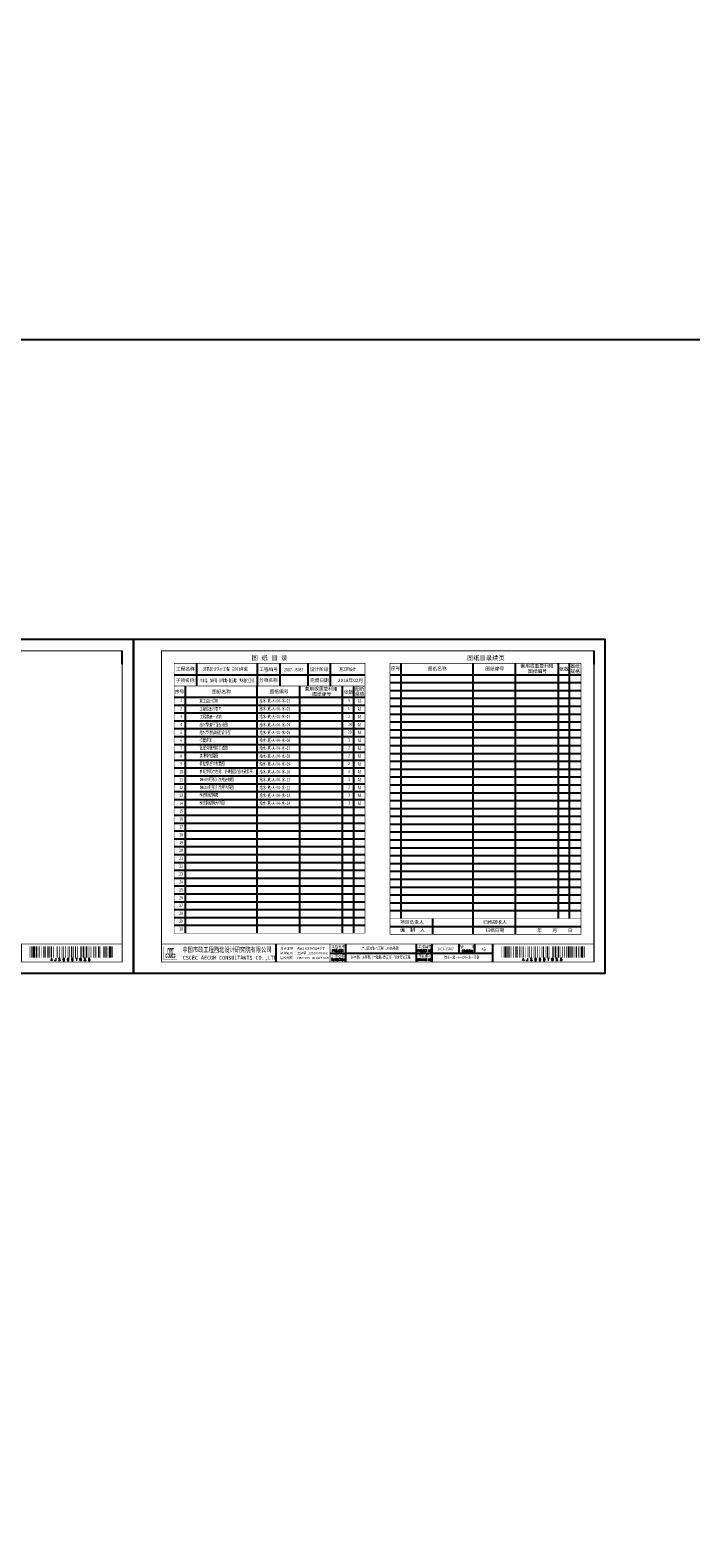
# Model space of a CAD drawing. Extents: x -1663779 to 3198212, y -3115857 to 1746133.
# Tile 3 of 7: x 7246 to 7834, y 4258 to 5600. Entities that reach past the tile are written whole.
import ezdxf
from ezdxf.enums import TextEntityAlignment as Align

# ---------------------------------------------------------------- set-up
doc = ezdxf.new("R2010")
doc.units = 0
doc.layers.get('0').update_dxf_attribs({"linetype": 'CONTINUOUS'})
for name, color, linetype in [('GPSCOMMON', 7, 'CONTINUOUS'), ('PP-COM', 7, 'CONTINUOUS'), ('可编辑', 7, 'CONTINUOUS')]:
    doc.layers.add(name, color=color, linetype=linetype)
doc.styles.get("Standard").update_dxf_attribs({"font": 'rs.shx', "bigfont": 'hztxt.shx'})
doc.styles.add('图签', font='txt', dxfattribs={"width": 0.66})
doc.styles.add('图签 1', font='romanc.shx', dxfattribs={"width": 0.8})
doc.styles.add('宋体', font='txt')

# ---------------------------------------------------------------- blocks, each defined once
blk = doc.blocks.new('*U12')
at = {"linetype": 'Continuous', "ltscale": 0.055}
h = blk.add_hatch(color=5, dxfattribs=at)
h.paths.add_polyline_path([(29.6, 15.4), (29.6, 14.8), (29.1, 14.8), (29.1, 16.5), (29.6, 16.5), (29.6, 15.9), (30, 15.9), (30, 17.5), (28.7, 17.5), (28.7, 13.8), (30, 13.8), (30, 15.4)])
h.paths.add_polyline_path([(30.4, 15.4), (30.4, 13.8), (31.9, 13.8), (31.9, 17.5), (30.8, 17.5), (30.8, 21.4), (31.5, 21.4), (31.5, 19.6), (31.9, 19.6), (31.9, 22.4), (30.4, 22.4), (30.4, 16.5), (31.5, 16.5), (31.5, 14.8), (30.8, 14.8), (30.8, 15.4)])
h.paths.add_polyline_path([(33.3, 17.5), (33.3, 14.8), (32.7, 14.8), (32.7, 21.4), (33.3, 21.4), (33.3, 19.6), (33.7, 19.6), (33.7, 22.4), (32.3, 22.4), (32.3, 13.8), (33.7, 13.8), (33.7, 17.5)])
h.paths.add_polyline_path([(35.7, 22.4), (34.1, 22.4), (34.1, 13.8), (35.7, 13.8), (35.7, 14.8), (34.5, 14.8), (34.5, 16.5), (35.7, 16.5), (35.7, 17.5), (34.5, 17.5), (34.5, 21.4), (35.7, 21.4)])
h.paths.add_polyline_path([(36.9, 15.4), (36.9, 14.8), (36.5, 14.8), (36.5, 16.5), (36.9, 16.5), (36.9, 15.9), (37.3, 15.9), (37.3, 17.5), (36.1, 17.5), (36.1, 13.8), (37.3, 13.8), (37.3, 15.4)])
at = {"color": 5}
blk.add_line((410, 275), (410, 287), dxfattribs=at)
for p, q in [((127, 10), (127, 26)), ((175, 18), (320, 18)), ((189, 10), (189, 26)), ((252, 10), (252, 26)), ((266, 10), (266, 26)), ((290, 18), (290, 26)), ((304, 18), (304, 26)), ((320, 10), (320, 26))]:
    blk.add_line(p, q)
at = {"color": 7}
blk.add_lwpolyline([(0, 0), (420, 0), (420, 297), (0, 297)], close=True, dxfattribs=at)
blk.add_lwpolyline([(410, 10, 1, 1, 0), (410, 287, 0.75, 0.75, 0), (25, 287, 0.75, 0.75, 0), (25, 10, 0.75, 0.75, 0), (410, 10, 0.75, 0.75, 0)], format="xyseb", dxfattribs=at)
at = {"color": 7, "const_width": 0.5}
blk.add_lwpolyline([(410, 26), (410, 10), (25, 10), (25, 26), (410, 26)], dxfattribs=at)
at = {"color": 5, "const_width": 0.129}
blk.add_lwpolyline([(27, 12), (39, 12), (39, 24), (27, 24)], close=True, dxfattribs=at)
for points in [[(175, 10, 0.5, 0.5, 0), (175, 26, 0, 0, 0)], [(320, 10.3, 0.5, 0.5, 0), (320, 26, 0, 0, 0)]]:
    blk.add_lwpolyline(points, format="xyseb")
for points in [[(327.7, 14), (327.7, 24), (328.2, 14), (328.2, 24)], [(328.9, 14), (328.9, 24), (329.4, 14), (329.4, 24)], [(330.1, 14), (330.1, 24), (332.3, 14), (332.3, 24)], [(332.9, 14), (332.9, 24), (334, 14), (334, 24)], [(334.7, 14), (334.7, 24), (335.2, 14), (335.2, 24)], [(335.9, 14), (335.9, 24), (336.4, 14), (336.4, 24)], [(338.2, 14), (338.2, 24), (338.7, 14), (338.7, 24)], [(339.9, 14), (339.9, 24), (341, 14), (341, 24)], [(341.7, 14), (341.7, 24), (342.2, 14), (342.2, 24)], [(343.4, 14), (343.4, 24), (344.5, 14), (344.5, 24)], [(345.2, 14), (345.2, 24), (345.7, 14), (345.7, 24)], [(346.4, 14), (346.4, 24), (347.5, 14), (347.5, 24)], [(348.7, 14), (348.7, 24), (349.2, 14), (349.2, 24)], [(351, 14), (351, 24), (351.5, 14), (351.5, 24)], [(352.2, 14), (352.2, 24), (352.7, 14), (352.7, 24)], [(353.9, 14), (353.9, 24), (354.5, 14), (354.5, 24)], [(356.2, 14), (356.2, 24), (356.8, 14), (356.8, 24)], [(357.4, 14), (357.4, 24), (358, 14), (358, 24)], [(359.2, 14), (359.2, 24), (359.7, 14), (359.7, 24)], [(361.5, 14), (361.5, 24), (362, 14), (362, 24)], [(362.7, 14), (362.7, 24), (363.2, 14), (363.2, 24)], [(364.4, 14), (364.4, 24), (365.5, 14), (365.5, 24)], [(366.2, 14), (366.2, 24), (366.7, 14), (366.7, 24)], [(367.9, 14), (367.9, 24), (369, 14), (369, 24)], [(369.7, 14), (369.7, 24), (370.2, 14), (370.2, 24)], [(372.5, 14), (372.5, 24), (373.1, 14), (373.1, 24)], [(373.7, 14), (373.7, 24), (374.3, 14), (374.3, 24)], [(374.9, 14), (374.9, 24), (376, 14), (376, 24)], [(376.7, 14), (376.7, 24), (377.2, 14), (377.2, 24)], [(377.9, 14), (377.9, 24), (379, 14), (379, 24)], [(380.2, 14), (380.2, 24), (380.7, 14), (380.7, 24)], [(381.9, 14), (381.9, 24), (382.5, 14), (382.5, 24)], [(384.2, 14), (384.2, 24), (384.8, 14), (384.8, 24)], [(385.4, 14), (385.4, 24), (386.5, 14), (386.5, 24)], [(387.2, 14), (387.2, 24), (387.7, 14), (387.7, 24)], [(388.4, 14), (388.4, 24), (390, 14), (390, 24)], [(390.7, 14), (390.7, 24), (391.2, 14), (391.2, 24)], [(393, 14), (393, 24), (393.5, 14), (393.5, 24)], [(394.2, 14), (394.2, 24), (395.3, 14), (395.3, 24)], [(395.9, 14), (395.9, 24), (396.5, 14), (396.5, 24)], [(397.1, 14), (397.1, 24), (397.7, 14), (397.7, 24)], [(398.3, 14), (398.3, 24), (400.5, 14), (400.5, 24)], [(401.2, 14), (401.2, 24), (401.7, 14), (401.7, 24)], [(401.7, 14), (401.7, 24), (401.7, 14), (401.7, 24)], [(401.7, 14), (401.7, 24), (401.7, 14), (401.7, 24)], [(401.7, 14), (401.7, 24), (401.7, 14), (401.7, 24)], [(401.7, 14), (401.7, 24), (401.7, 14), (401.7, 24)], [(401.7, 14), (401.7, 24), (401.7, 14), (401.7, 24)], [(401.7, 14), (401.7, 24), (401.7, 14), (401.7, 24)], [(401.7, 14), (401.7, 24), (401.7, 14), (401.7, 24)], [(401.7, 14), (401.7, 24), (401.7, 14), (401.7, 24)], [(401.7, 14), (401.7, 24), (401.7, 14), (401.7, 24)], [(401.7, 14), (401.7, 24), (401.7, 14), (401.7, 24)], [(401.7, 14), (401.7, 24), (401.7, 14), (401.7, 24)], [(401.7, 14), (401.7, 24), (401.7, 14), (401.7, 24)], [(401.7, 14), (401.7, 24), (401.7, 14), (401.7, 24)], [(401.7, 14), (401.7, 24), (401.7, 14), (401.7, 24)], [(401.7, 14), (401.7, 24), (401.7, 14), (401.7, 24)], [(401.7, 14), (401.7, 24), (401.7, 14), (401.7, 24)], [(401.7, 14), (401.7, 24), (401.7, 14), (401.7, 24)]]:
    blk.add_solid(points)
at = {"color": 7, "linetype": 'Continuous', "style": '图签'}
for s, height, width, p in [('中国市政工程西北设计研究院有限公司', 4.5, 0.74, (43.6, 18.7)), ('CSCEC AECOM CONSULTANTS CO.,LTD', 3.5, 1.03, (43.9, 12)), ('AW162001457', 2, 1.64, (145.7, 21.1)), ('PROPERTY IN COPYRIGHT', 2, 0.85, (145.9, 12.6))]:
    blk.add_text(s, height=height, dxfattribs=dict(at, width=width)).set_placement(p)
for s, p in [('咨询证书', (130.6, 16.9)), ('设计证书', (130.7, 21.1)), ('版权所有', (130.8, 12.7)), ('工咨甲 13320070002', (145.6, 16.9))]:
    blk.add_text(s, height=2, dxfattribs=at).set_placement(p)
at = {"color": 7, "linetype": 'Continuous'}
for s, height, style, width, p in [('子项名称', 2.5, '图签', 0.85, (182, 14.4)), ('工程名称', 2.5, '图签', 0.85, (182.2, 22.4)), ('PROJECT', 2, '图签 1', 0.85, (181.9, 19.1)), ('图纸编号', 2.5, '图签', 0.85, (259.2, 14.2)), ('工程编号', 2.5, '图签', 0.85, (259.4, 22.4)), ('PROJECT NO.', 2, '图签 1', 0.59, (259.4, 19.2)), ('版    本', 2.5, '图签', 0.85, (297.4, 22.3)), ('SUBSECTION', 2, '图签 1', 0.6, (182, 11.1)), ('DRAWING NO.', 2, '图签 1', 0.59, (259.2, 11.1))]:
    blk.add_text(s, height=height, dxfattribs=dict(at, style=style, width=width)).set_placement(p, align=Align.CENTER)
at = {"color": 7, "linetype": 'Continuous', "style": '图签 1'}
blk.add_text('EDITION', height=2, dxfattribs=at).set_placement((297.1, 18.9), align=Align.CENTER)
blk.add_text('A J S 0 0 0 T 9 S 6 ', height=2.5).set_placement((364.7, 13.5), align=Align.TOP_CENTER)
at = {"style": '图签'}
for tag, height, width, p, p2 in [('工程名称-图框', 3, 1.737888, (59, 269.1), (107.2, 269.1)), ('工程编号-图框', 3, 0.802427, (131.6, 268.6), (153.8, 268.6)), ('设计阶段-图框', 3, 0.802427, (179.7, 268.9), (202, 268.9)), ('子项名称-图框', 3, 1.737888, (59, 258.9), (107.2, 258.9)), ('子项名称', 2.5, 4.226601, (190.2, 13), (250.4, 13)), ('工程名称', 2.5, 4.154745, (191.1, 20.9), (250.2, 20.9)), ('工程编号', 2.5, 1.564732, (266.8, 20.5), (289.1, 20.5)), ('图纸编号', 2.5, 3.659373, (266.3, 12.9), (318.3, 12.9)), ('版本', 2.5, 1.989659, (304.8, 20.4), (319, 20.4))]:
    blk.add_attdef(tag, text='', height=height, dxfattribs=dict(at, width=width)).set_placement(p, p2, align=Align.FIT)
blk = doc.blocks.new('*U8')
at = {"linetype": 'Continuous', "ltscale": 0.055}
h = blk.add_hatch(color=5, dxfattribs=at)
h.paths.add_polyline_path([(29.6, 15.4), (29.6, 14.8), (29.1, 14.8), (29.1, 16.5), (29.6, 16.5), (29.6, 15.9), (30, 15.9), (30, 17.5), (28.7, 17.5), (28.7, 13.8), (30, 13.8), (30, 15.4)])
h.paths.add_polyline_path([(30.4, 15.4), (30.4, 13.8), (31.9, 13.8), (31.9, 17.5), (30.8, 17.5), (30.8, 21.4), (31.5, 21.4), (31.5, 19.6), (31.9, 19.6), (31.9, 22.4), (30.4, 22.4), (30.4, 16.5), (31.5, 16.5), (31.5, 14.8), (30.8, 14.8), (30.8, 15.4)])
h.paths.add_polyline_path([(33.3, 17.5), (33.3, 14.8), (32.7, 14.8), (32.7, 21.4), (33.3, 21.4), (33.3, 19.6), (33.7, 19.6), (33.7, 22.4), (32.3, 22.4), (32.3, 13.8), (33.7, 13.8), (33.7, 17.5)])
h.paths.add_polyline_path([(35.7, 22.4), (34.1, 22.4), (34.1, 13.8), (35.7, 13.8), (35.7, 14.8), (34.5, 14.8), (34.5, 16.5), (35.7, 16.5), (35.7, 17.5), (34.5, 17.5), (34.5, 21.4), (35.7, 21.4)])
h.paths.add_polyline_path([(36.9, 15.4), (36.9, 14.8), (36.5, 14.8), (36.5, 16.5), (36.9, 16.5), (36.9, 15.9), (37.3, 15.9), (37.3, 17.5), (36.1, 17.5), (36.1, 13.8), (37.3, 13.8), (37.3, 15.4)])
at = {"color": 5}
blk.add_line((410, 275), (410, 287), dxfattribs=at)
for p, q in [((127, 10), (127, 26)), ((175, 18), (320, 18)), ((189, 10), (189, 26)), ((252, 10), (252, 26)), ((266, 10), (266, 26)), ((290, 18), (290, 26)), ((304, 18), (304, 26)), ((320, 10), (320, 26))]:
    blk.add_line(p, q)
at = {"color": 7}
blk.add_lwpolyline([(0, 0), (420, 0), (420, 297), (0, 297)], close=True, dxfattribs=at)
blk.add_lwpolyline([(410, 10, 1, 1, 0), (410, 287, 0.75, 0.75, 0), (25, 287, 0.75, 0.75, 0), (25, 10, 0.75, 0.75, 0), (410, 10, 0.75, 0.75, 0)], format="xyseb", dxfattribs=at)
at = {"color": 7, "const_width": 0.5}
blk.add_lwpolyline([(410, 26), (410, 10), (25, 10), (25, 26), (410, 26)], dxfattribs=at)
at = {"color": 5, "const_width": 0.129}
blk.add_lwpolyline([(27, 12), (39, 12), (39, 24), (27, 24)], close=True, dxfattribs=at)
for points in [[(175, 10, 0.5, 0.5, 0), (175, 26, 0, 0, 0)], [(320, 10.3, 0.5, 0.5, 0), (320, 26, 0, 0, 0)]]:
    blk.add_lwpolyline(points, format="xyseb")
for points in [[(327.7, 14), (327.7, 24), (328.2, 14), (328.2, 24)], [(328.9, 14), (328.9, 24), (329.4, 14), (329.4, 24)], [(330.1, 14), (330.1, 24), (332.3, 14), (332.3, 24)], [(332.9, 14), (332.9, 24), (334, 14), (334, 24)], [(334.7, 14), (334.7, 24), (335.2, 14), (335.2, 24)], [(335.9, 14), (335.9, 24), (336.4, 14), (336.4, 24)], [(338.2, 14), (338.2, 24), (338.7, 14), (338.7, 24)], [(339.9, 14), (339.9, 24), (341, 14), (341, 24)], [(341.7, 14), (341.7, 24), (342.2, 14), (342.2, 24)], [(343.4, 14), (343.4, 24), (344.5, 14), (344.5, 24)], [(345.2, 14), (345.2, 24), (345.7, 14), (345.7, 24)], [(346.4, 14), (346.4, 24), (347.5, 14), (347.5, 24)], [(348.7, 14), (348.7, 24), (349.2, 14), (349.2, 24)], [(351, 14), (351, 24), (351.5, 14), (351.5, 24)], [(352.2, 14), (352.2, 24), (352.7, 14), (352.7, 24)], [(353.9, 14), (353.9, 24), (354.5, 14), (354.5, 24)], [(356.2, 14), (356.2, 24), (356.8, 14), (356.8, 24)], [(357.4, 14), (357.4, 24), (358, 14), (358, 24)], [(359.2, 14), (359.2, 24), (359.7, 14), (359.7, 24)], [(361.5, 14), (361.5, 24), (362, 14), (362, 24)], [(362.7, 14), (362.7, 24), (363.2, 14), (363.2, 24)], [(364.4, 14), (364.4, 24), (365.5, 14), (365.5, 24)], [(366.2, 14), (366.2, 24), (366.7, 14), (366.7, 24)], [(367.9, 14), (367.9, 24), (369, 14), (369, 24)], [(369.7, 14), (369.7, 24), (370.2, 14), (370.2, 24)], [(372.5, 14), (372.5, 24), (373.1, 14), (373.1, 24)], [(373.7, 14), (373.7, 24), (374.3, 14), (374.3, 24)], [(374.9, 14), (374.9, 24), (376, 14), (376, 24)], [(376.7, 14), (376.7, 24), (377.2, 14), (377.2, 24)], [(377.9, 14), (377.9, 24), (379, 14), (379, 24)], [(380.2, 14), (380.2, 24), (380.7, 14), (380.7, 24)], [(381.9, 14), (381.9, 24), (382.5, 14), (382.5, 24)], [(383.7, 14), (383.7, 24), (384.2, 14), (384.2, 24)], [(385.4, 14), (385.4, 24), (386, 14), (386, 24)], [(386.6, 14), (386.6, 24), (388.3, 14), (388.3, 24)], [(388.9, 14), (388.9, 24), (390, 14), (390, 24)], [(390.7, 14), (390.7, 24), (391.2, 14), (391.2, 24)], [(391.9, 14), (391.9, 24), (392.4, 14), (392.4, 24)], [(393.6, 14), (393.6, 24), (394.7, 14), (394.7, 24)], [(395.9, 14), (395.9, 24), (396.5, 14), (396.5, 24)], [(397.1, 14), (397.1, 24), (397.7, 14), (397.7, 24)], [(398.3, 14), (398.3, 24), (400.5, 14), (400.5, 24)], [(401.2, 14), (401.2, 24), (401.7, 14), (401.7, 24)], [(401.7, 14), (401.7, 24), (401.7, 14), (401.7, 24)], [(401.7, 14), (401.7, 24), (401.7, 14), (401.7, 24)], [(401.7, 14), (401.7, 24), (401.7, 14), (401.7, 24)], [(401.7, 14), (401.7, 24), (401.7, 14), (401.7, 24)], [(401.7, 14), (401.7, 24), (401.7, 14), (401.7, 24)], [(401.7, 14), (401.7, 24), (401.7, 14), (401.7, 24)], [(401.7, 14), (401.7, 24), (401.7, 14), (401.7, 24)], [(401.7, 14), (401.7, 24), (401.7, 14), (401.7, 24)], [(401.7, 14), (401.7, 24), (401.7, 14), (401.7, 24)], [(401.7, 14), (401.7, 24), (401.7, 14), (401.7, 24)], [(401.7, 14), (401.7, 24), (401.7, 14), (401.7, 24)], [(401.7, 14), (401.7, 24), (401.7, 14), (401.7, 24)], [(401.7, 14), (401.7, 24), (401.7, 14), (401.7, 24)], [(401.7, 14), (401.7, 24), (401.7, 14), (401.7, 24)], [(401.7, 14), (401.7, 24), (401.7, 14), (401.7, 24)], [(401.7, 14), (401.7, 24), (401.7, 14), (401.7, 24)], [(401.7, 14), (401.7, 24), (401.7, 14), (401.7, 24)]]:
    blk.add_solid(points)
at = {"color": 7, "linetype": 'Continuous', "style": '图签'}
for s, height, width, p in [('中国市政工程西北设计研究院有限公司', 4.5, 0.74, (43.6, 18.7)), ('CSCEC AECOM CONSULTANTS CO.,LTD', 3.5, 1.03, (43.9, 12)), ('AW162001457', 2, 1.64, (145.7, 21.1)), ('PROPERTY IN COPYRIGHT', 2, 0.85, (145.9, 12.6))]:
    blk.add_text(s, height=height, dxfattribs=dict(at, width=width)).set_placement(p)
for s, p in [('咨询证书', (130.6, 16.9)), ('设计证书', (130.7, 21.1)), ('版权所有', (130.8, 12.7)), ('工咨甲 13320070002', (145.6, 16.9))]:
    blk.add_text(s, height=2, dxfattribs=at).set_placement(p)
at = {"color": 7, "linetype": 'Continuous'}
for s, height, style, width, p in [('子项名称', 2.5, '图签', 0.85, (182, 14.4)), ('工程名称', 2.5, '图签', 0.85, (182.2, 22.4)), ('PROJECT', 2, '图签 1', 0.85, (181.9, 19.1)), ('图纸编号', 2.5, '图签', 0.85, (259.2, 14.2)), ('工程编号', 2.5, '图签', 0.85, (259.4, 22.4)), ('PROJECT NO.', 2, '图签 1', 0.59, (259.4, 19.2)), ('版    本', 2.5, '图签', 0.85, (297.4, 22.3)), ('SUBSECTION', 2, '图签 1', 0.6, (182, 11.1)), ('DRAWING NO.', 2, '图签 1', 0.59, (259.2, 11.1))]:
    blk.add_text(s, height=height, dxfattribs=dict(at, style=style, width=width)).set_placement(p, align=Align.CENTER)
at = {"color": 7, "linetype": 'Continuous', "style": '图签 1'}
blk.add_text('EDITION', height=2, dxfattribs=at).set_placement((297.1, 18.9), align=Align.CENTER)
blk.add_text('A J S 0 0 0 T 9 S 5 ', height=2.5).set_placement((364.7, 13.5), align=Align.TOP_CENTER)
at = {"style": '图签'}
for tag, height, width, p, p2 in [('工程名称-图框', 3, 1.737888, (59, 269.1), (107.2, 269.1)), ('工程编号-图框', 3, 0.802427, (131.6, 268.6), (153.8, 268.6)), ('设计阶段-图框', 3, 0.802427, (179.7, 268.9), (202, 268.9)), ('子项名称-图框', 3, 1.737888, (59, 258.9), (107.2, 258.9)), ('子项名称', 2.5, 4.226601, (190.2, 13), (250.4, 13)), ('工程名称', 2.5, 4.154745, (191.1, 20.9), (250.2, 20.9)), ('工程编号', 2.5, 1.564732, (266.8, 20.5), (289.1, 20.5)), ('图纸编号', 2.5, 3.659373, (266.3, 12.9), (318.3, 12.9)), ('版本', 2.5, 1.989659, (304.8, 20.4), (319, 20.4))]:
    blk.add_attdef(tag, text='', height=height, dxfattribs=dict(at, width=width)).set_placement(p, p2, align=Align.FIT)
blk = doc.blocks.new('20180504.1548521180')
at = {"layer": '可编辑'}
for p, q in [((7393.8, 5036.1), (7393.8, 5016.1)), ((7447.8, 5036.1), (7447.8, 5016.1)), ((7467.8, 5036.1), (7467.8, 5016.1)), ((7492.8, 5036.1), (7492.8, 5016.1)), ((7512.8, 5036.1), (7512.8, 5016.1)), ((7575.9, 4809.1), (7575.9, 5036.1)), ((7639.9, 4795.1), (7639.9, 5036.1)), ((7677.8, 4795.1), (7677.8, 5036.1)), ((7715.9, 4809.1), (7715.9, 5036.1)), ((7725.9, 4809.1), (7725.9, 5036.1)), ((7373.8, 5026.1), (7543.8, 5026.1)), ((7565.9, 5026.1), (7735.9, 5026.1)), ((7565.9, 5019.1), (7735.9, 5019.1)), ((7373.8, 5006.1), (7543.8, 5006.1)), ((7383.8, 4796.1), (7383.8, 5016.1)), ((7447.8, 4796.1), (7447.8, 5016.1)), ((7485.8, 4796.1), (7485.8, 5016.1)), ((7523.8, 4796.1), (7523.8, 5016.1)), ((7533.8, 4796.1), (7533.8, 5016.1)), ((7565.9, 5012.1), (7735.9, 5012.1)), ((7565.9, 5005.1), (7735.9, 5005.1)), ((7373.8, 4999.1), (7543.8, 4999.1)), ((7373.8, 4992.1), (7543.8, 4992.1)), ((7565.9, 4998.1), (7735.9, 4998.1)), ((7373.8, 4985.1), (7543.8, 4985.1)), ((7373.8, 4978.1), (7543.8, 4978.1)), ((7565.9, 4991.1), (7735.9, 4991.1)), ((7565.9, 4984.1), (7735.9, 4984.1)), ((7373.8, 4971.1), (7543.8, 4971.1)), ((7565.9, 4977.1), (7735.9, 4977.1)), ((7565.9, 4970.1), (7735.9, 4970.1)), ((7373.8, 4964.1), (7543.8, 4964.1)), ((7373.8, 4957.1), (7543.8, 4957.1)), ((7565.9, 4963.1), (7735.9, 4963.1)), ((7565.9, 4956.1), (7735.9, 4956.1)), ((7373.8, 4950.1), (7543.8, 4950.1)), ((7373.8, 4943.1), (7543.8, 4943.1)), ((7565.9, 4949.1), (7735.9, 4949.1)), ((7565.9, 4942.1), (7735.9, 4942.1)), ((7373.8, 4936.1), (7543.8, 4936.1)), ((7373.8, 4929.1), (7543.8, 4929.1)), ((7565.9, 4935.1), (7735.9, 4935.1)), ((7565.9, 4928.1), (7735.9, 4928.1)), ((7373.8, 4922.1), (7543.8, 4922.1)), ((7373.8, 4915.1), (7543.8, 4915.1)), ((7565.9, 4921.1), (7735.9, 4921.1)), ((7565.9, 4914.1), (7735.9, 4914.1)), ((7373.8, 4908.1), (7543.8, 4908.1)), ((7373.8, 4901.1), (7543.8, 4901.1)), ((7565.9, 4907.1), (7735.9, 4907.1)), ((7565.9, 4900.1), (7735.9, 4900.1)), ((7373.8, 4894.1), (7543.8, 4894.1)), ((7373.8, 4887.1), (7543.8, 4887.1)), ((7565.9, 4893.1), (7735.9, 4893.1)), ((7565.9, 4886.1), (7735.9, 4886.1)), ((7373.8, 4880.1), (7543.8, 4880.1)), ((7373.8, 4873.1), (7543.8, 4873.1)), ((7565.9, 4879.1), (7735.9, 4879.1)), ((7565.9, 4872.1), (7735.9, 4872.1)), ((7373.8, 4866.1), (7543.8, 4866.1)), ((7373.8, 4859.1), (7543.8, 4859.1)), ((7565.9, 4865.1), (7735.9, 4865.1)), ((7565.9, 4858.1), (7735.9, 4858.1)), ((7373.8, 4852.1), (7543.8, 4852.1)), ((7373.8, 4845.1), (7543.8, 4845.1)), ((7565.9, 4851.1), (7735.9, 4851.1)), ((7565.9, 4844.1), (7735.9, 4844.1)), ((7373.8, 4838.1), (7543.8, 4838.1)), ((7373.8, 4831.1), (7543.8, 4831.1)), ((7565.9, 4837.1), (7735.9, 4837.1)), ((7373.8, 4824.1), (7543.8, 4824.1)), ((7373.8, 4817.1), (7543.8, 4817.1)), ((7565.9, 4830.1), (7735.9, 4830.1)), ((7565.9, 4823.1), (7735.9, 4823.1)), ((7373.8, 4810.1), (7543.8, 4810.1)), ((7565.9, 4816.1), (7735.9, 4816.1)), ((7603.9, 4809.1), (7603.9, 4795.1)), ((7373.8, 4803.1), (7543.8, 4803.1)), ((7565.9, 4802.1), (7735.9, 4802.1))]:
    blk.add_line(p, q, dxfattribs=at)
at = {"layer": '可编辑', "const_width": 0.5}
for points in [[(7373.8, 4796.1), (7373.8, 5036.1), (7543.8, 5036.1), (7543.8, 4796.1), (7373.8, 4796.1)], [(7565.9, 4795.1), (7565.9, 5036.1), (7735.9, 5036.1)], [(7735.9, 5036.1), (7735.9, 4795.1), (7565.9, 4795.1)], [(7373.8, 5016.1), (7543.8, 5016.1)], [(7565.9, 4809.1), (7735.9, 4809.1)]]:
    blk.add_lwpolyline(points, dxfattribs=at)
at = {"layer": 'GPSCOMMON'}
ref = blk.add_blockref('*U12', (6917.6, 4760.4), dxfattribs=at)
ref.add_attrib('图纸编号', '给水－施－A－04－水－目录', dxfattribs={"layer": '0', "height": 2.5, "style": '图签', "width": 0.7}).set_placement((7209.9, 4773.3), align=Align.CENTER)
ref.add_attrib('版本', 'A版', dxfattribs={"layer": '0', "height": 2.5, "style": '图签', "width": 0.7}).set_placement((7229.5, 4780.8), align=Align.CENTER)
ref.add_attrib('工程编号', '2017-JS037', dxfattribs={"layer": '0', "height": 2.5, "style": '图签', "width": 0.7}).set_placement((7195.5, 4780.9), align=Align.CENTER)
ref.add_attrib('子项名称', '徐丰路、东环路（沛敬路~敬五路）供水管道工程', dxfattribs={"layer": '0', "height": 2.5, "style": '图签', "width": 0.7}).set_placement((7137.9, 4773.4), align=Align.CENTER)
ref.add_attrib('工程名称', '沛县区域供水工程（2018年度）', dxfattribs={"layer": '0', "height": 2.5, "style": '图签', "width": 0.7}).set_placement((7138.2, 4781.4), align=Align.CENTER)
ref.add_attrib('工程名称-图框', '沛县区域供水工程（2018年度）', dxfattribs={"layer": '0', "height": 3, "style": '图签', "width": 0.7}).set_placement((7000.7, 5029.6), align=Align.CENTER)
ref.add_attrib('子项名称-图框', '徐丰路、东环路（沛敬路~敬五路）供水管道工程', dxfattribs={"layer": '0', "height": 3, "style": '图签', "width": 0.522489}).set_placement((6976.6, 5019.4), (7024.8, 5019.4), align=Align.FIT)
ref.add_attrib('工程编号-图框', '2017-JS037', dxfattribs={"layer": '0', "height": 3, "style": '图签', "width": 0.7}).set_placement((7060.3, 5029.1), align=Align.CENTER)
ref.add_attrib('设计阶段-图框', '施工图设计', dxfattribs={"layer": '0', "height": 3, "style": '图签', "width": 0.7}).set_placement((7108.4, 5029.4), align=Align.CENTER)
at = {"layer": 'PP-COM'}
ref = blk.add_blockref('*U8', (7337.6, 4760.4), dxfattribs=at)
ref.add_attrib('图纸编号', '给水－施－A－04－水－目录', dxfattribs={"layer": '0', "color": 0, "height": 2.5, "style": '图签', "width": 0.7}).set_placement((7629.9, 4773.3), align=Align.CENTER)
ref.add_attrib('版本', 'A版', dxfattribs={"layer": '0', "color": 0, "height": 2.5, "style": '图签', "width": 0.7}).set_placement((7649.5, 4780.8), align=Align.CENTER)
ref.add_attrib('工程编号', '2017-JS037', dxfattribs={"layer": '0', "color": 1, "height": 2.5, "style": '图签', "width": 0.7}).set_placement((7615.5, 4780.9), align=Align.CENTER)
ref.add_attrib('子项名称', '徐丰路、东环路（沛敬路~敬五路）供水管道工程', dxfattribs={"layer": '0', "color": 0, "height": 2.5, "style": '图签', "width": 0.7}).set_placement((7557.9, 4773.4), align=Align.CENTER)
ref.add_attrib('工程名称', '沛县区域供水工程（2018年度）', dxfattribs={"layer": '0', "color": 0, "height": 2.5, "style": '图签', "width": 0.7}).set_placement((7558.2, 4781.4), align=Align.CENTER)
ref.add_attrib('工程名称-图框', '沛县区域供水工程（2018年度）', dxfattribs={"layer": '0', "color": 0, "height": 3, "style": '图签', "width": 0.7}).set_placement((7420.7, 5029.6), align=Align.CENTER)
ref.add_attrib('子项名称-图框', '徐丰路、东环路（沛敬路~敬五路）供水管道工程', dxfattribs={"layer": '0', "color": 0, "height": 3, "style": '图签', "width": 0.522489}).set_placement((7396.6, 5019.4), (7444.8, 5019.4), align=Align.FIT)
ref.add_attrib('工程编号-图框', '2017-JS037', dxfattribs={"layer": '0', "color": 1, "height": 3, "style": '图签', "width": 0.7}).set_placement((7480.3, 5029.1), align=Align.CENTER)
ref.add_attrib('设计阶段-图框', '施工图设计', dxfattribs={"layer": '0', "color": 0, "height": 3, "style": '图签', "width": 0.7}).set_placement((7528.4, 5029.4), align=Align.CENTER)
at = {"layer": '可编辑', "style": '宋体'}
for s, p in [('图 纸 目 录', (7458.7, 5041.1)), ('图纸目录续页', (7651.3, 5041.1))]:
    blk.add_text(s, height=4, dxfattribs=at).set_placement(p, align=Align.MIDDLE)
at = {"layer": '可编辑', "style": '图签', "width": 0.66}
for s, p in [('给水-施-A-04-水-01', (7449.9, 5001.4)), ('施工设计说明', (7396.5, 5001.1)), ('工程位置示意图', (7396.5, 4994.1)), ('给水-施-A-04-水-02', (7449.9, 4994.4)), ('5', (7528.7, 5001.6)), ('1', (7528.6, 4994.6)), ('A3', (7537.3, 5001.2)), ('A3', (7537.3, 4994.2)), ('给水管道平面设计图', (7396.5, 4980.1)), ('工程数量一览表', (7396.8, 4987.2)), ('给水-施-A-04-水-03', (7449.9, 4987.4)), ('给水-施-A-04-水-04', (7449.9, 4980.1)), ('2', (7528.7, 4987.6)), ('24', (7528.7, 4980.6)), ('A3', (7537.3, 4987.2)), ('A3', (7537.3, 4980.2)), ('给水管道纵断面设计图', (7396.5, 4973.1)), ('拉管详图', (7396.5, 4966.3)), ('给水-施-A-04-水-05', (7449.9, 4973.2)), ('给水-施-A-04-水-06', (7449.9, 4966.2)), ('29', (7528.6, 4973.6)), ('3', (7528.7, 4966.6)), ('A3', (7537.3, 4973.2)), ('A3', (7537.3, 4966.2)), ('管道沟槽开挖回填图', (7396.5, 4959.3)), ('直埋管包固图', (7396.5, 4952.4)), ('给水-施-A-04-水-07', (7449.9, 4959.2)), ('给水-施-A-04-水-08', (7449.9, 4952.2)), ('2', (7528.7, 4959.6)), ('2', (7528.7, 4952.6)), ('A3', (7537.3, 4959.2)), ('A3', (7537.3, 4952.2)), ('倒虹管总体布置图', (7396.5, 4945.4)), ('倒虹管管道包封、护砌图及设计要素表', (7396.5, 4938.4)), ('给水-施-A-04-水-09', (7449.9, 4945.2)), ('给水-施-A-04-水-10', (7449.9, 4938.2)), ('2', (7528.7, 4945.6)), ('3', (7528.7, 4938.6)), ('A3', (7537.3, 4945.2)), ('A3', (7537.3, 4938.2)), ('DN600矩形测流井结构图', (7396.5, 4931.3)), ('DN600矩形测流井钢筋图', (7396.5, 4924.3)), ('给水-施-A-04-水-11', (7449.9, 4931.2)), ('给水-施-A-04-水-12', (7449.9, 4924.2)), ('3', (7528.7, 4931.6)), ('2', (7528.7, 4924.6)), ('A3', (7537.3, 4931.2)), ('A3', (7537.3, 4924.2)), ('标识桩结构图', (7396.5, 4917.6)), ('标志牌结构大样图', (7396.5, 4910.5)), ('给水-施-A-04-水-13', (7449.9, 4917.2)), ('给水-施-A-04-水-14', (7449.9, 4910.2)), ('3', (7528.7, 4917.6)), ('3', (7528.7, 4910.6)), ('A3', (7537.3, 4917.2)), ('A3', (7537.3, 4910.2))]:
    blk.add_text(s, height=3, dxfattribs=at).set_placement(p)
at = {"layer": '可编辑', "char_height": 3}
for s, insert, width, attachment_point, style in [('工程名称', (7375.4, 5032.8), 17.032, 1, '宋体'), ('设计阶段', (7494.5, 5032.3), 17.627, 1, '宋体'), ('序号', (7566.6, 5033.3), 17.627, 1, '宋体'), ('图纸名称', (7599.6, 5033), 17.627, 1, '宋体'), ('图纸编号', (7650.8, 5032.9), 17.627, 1, '宋体'), ('套用或重复利用', (7682.1, 5035.3), 33.622, 1, '宋体'), ('张数', (7716.6, 5032.7), 17.627, 1, '宋体'), ('图纸', (7726.6, 5035.1), 17.627, 1, '宋体'), ('子项名称', (7375.2, 5022.6), 17.627, 1, '宋体'), ('分项名称', (7449.3, 5022.6), 18.445, 1, '宋体'), ('完成日期', (7494.7, 5022.6), 17.627, 1, '宋体'), ('图纸编号', (7688.9, 5030.7), 17.627, 1, '宋体'), ('规格', (7726.6, 5030.6), 17.627, 1, '宋体'), ('序号', (7374.5, 5012.5), 17.627, 1, '宋体'), ('图纸名称', (7407.5, 5012.5), 17.627, 1, '宋体'), ('图纸编号', (7458.8, 5012.6), 17.627, 1, '宋体'), ('套用或重复利用', (7490, 5015), 31.914, 1, '宋体'), ('图纸编号', (7496.8, 5010.4), 17.627, 1, '宋体'), ('张数', (7524.8, 5012.2), 17.627, 1, '宋体'), ('规格', (7534.7, 5010.6), 17.627, 1, '宋体'), ('图纸', (7534.7, 5015), 17.627, 1, '宋体'), ('2', (7380, 4997.3), 6.771, 2, '图签'), ('1', (7380, 5004.7), 6.771, 2, '图签'), ('3', (7380, 4990.3), 6.771, 2, '图签'), ('4', (7380, 4983.3), 6.771, 2, '图签'), ('5', (7380, 4976.3), 6.771, 2, '图签'), ('6', (7380, 4969.3), 6.771, 2, '图签'), ('7', (7380, 4962.3), 6.771, 2, '图签'), ('8', (7380, 4955.3), 6.771, 2, '图签'), ('10', (7380, 4941.3), 6.771, 2, '图签'), ('9', (7380, 4948.3), 6.771, 2, '图签'), ('11', (7380, 4934.3), 6.771, 2, '图签'), ('12', (7380, 4927.3), 6.771, 2, '图签'), ('13', (7380, 4920.3), 6.771, 2, '图签'), ('14', (7380, 4913.3), 6.771, 2, '图签'), ('15', (7380, 4906.3), 6.771, 2, '图签'), ('16', (7380, 4899.3), 6.771, 2, '图签'), ('17', (7380, 4892.3), 6.771, 2, '图签'), ('18', (7380, 4885.3), 6.771, 2, '图签'), ('20', (7380, 4871.3), 6.771, 2, '图签'), ('19', (7380, 4878.3), 6.771, 2, '图签'), ('21', (7380, 4864.3), 6.771, 2, '图签'), ('22', (7380, 4857.3), 6.771, 2, '图签'), ('23', (7380, 4850.3), 6.771, 2, '图签'), ('24', (7380, 4843.3), 6.771, 2, '图签'), ('25', (7380, 4836.3), 6.771, 2, '图签'), ('26', (7380, 4829.3), 6.771, 2, '图签'), ('27', (7380, 4822.3), 6.771, 2, '图签'), ('28', (7380, 4815.3), 6.771, 2, '图签'), ('29', (7380, 4808.3), 6.771, 2, '图签'), ('项目负责人', (7575, 4807.4), 21.681, 1, '宋体'), ('归档接收人', (7648.9, 4807.4), 21.681, 1, '宋体'), ('30', (7380, 4801.3), 6.771, 2, '图签'), ('编  制  人', (7575, 4800.4), 21.681, 1, '宋体'), ('归档日期', (7659.3, 4798.5), 18.662, 5, '宋体'), ('年    月    日', (7712.7, 4798.5), 34.096, 5, '宋体')]:
    blk.add_mtext(s, dxfattribs=dict(at, insert=insert, width=width, attachment_point=attachment_point, style=style))
at = {"layer": '可编辑', "insert": (7449.5, 5032.4), "char_height": 3, "width": 18.4, "attachment_point": 1, "line_spacing_factor": 0.8, "style": '宋体'}
blk.add_mtext('工程编号', dxfattribs=at)
at = {"layer": '可编辑', "color": 3, "insert": (7519.6, 5022.6), "char_height": 3, "width": 23.622, "attachment_point": 1, "style": '宋体'}
blk.add_mtext('2018年02月', dxfattribs=at)

msp = doc.modelspace()

# ---------------------------------------------------------------- linework, layer by layer
at = {"layer": 'GPSCOMMON'}
msp.add_lwpolyline([(10465.8, 2942.6), (6029.9, 2942.6), (6029.9, 5324.3), (10465.8, 5324.3)], close=True, dxfattribs=at)
msp.add_circle((767216.3, -684861.8), 2430995.2, dxfattribs=at)

# ---------------------------------------------------------------- block references
msp.add_blockref('20180504.1548521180', (0, 0), dxfattribs=at)

doc.saveas('drawing.dxf')
